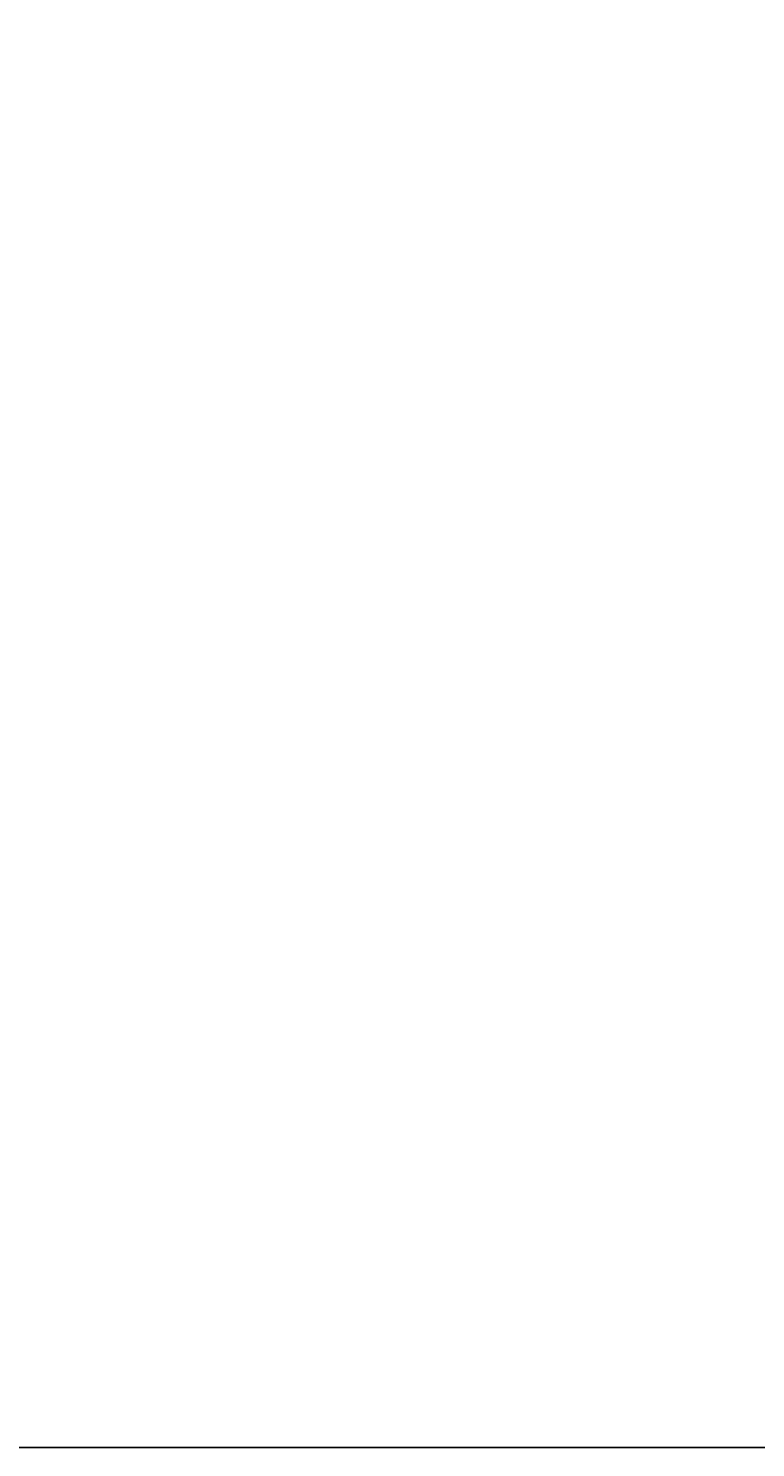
# Model space of a CAD drawing. Header units: millimetres. Extents: x -637441 to -130928, y -380379 to -53767.
# Tile 60 of 193: x -433137 to -349292, y -380379 to -216625. Entities that reach past the tile are written whole.
import ezdxf

# ---------------------------------------------------------------- set-up
doc = ezdxf.new("R2010")
doc.units = ezdxf.units.MM
doc.header["$LTSCALE"] = 10
doc.layers.add('CKTEXTY_MALE', color=7, linetype='Continuous', lineweight=25)
doc.layers.add('POPIS', color=7, linetype='Continuous')
doc.styles.add('NARROW', font='txt')

msp = doc.modelspace()

# ---------------------------------------------------------------- linework, layer by layer
at = {"layer": 'CKTEXTY_MALE'}
msp.add_lwpolyline([(-634601.617, -54078.397), (-291719.074, -54078.397), (-291719.074, -380378.814), (-634601.617, -380378.814)], close=True, dxfattribs=at)

# ---------------------------------------------------------------- texts
at = {"layer": 'POPIS', "char_height": 350, "width": 2838.66043, "attachment_point": 1, "style": 'NARROW'}
for s, insert in [('\\pi571.07;CHODBA\\P\\pi602.11;37,37 m2', (-461715.15, -236065.298)), ('\\pi1096.4;WC\\P\\pi713.6;3,81 m2', (-515374.626, -238028.739)), ('\\pi1419.3;\\P\\pi615.48;10,50 m2', (-510256.266, -264426.621)), ('\\pi571.07;CHODBA\\P\\pi596.26;45,65 m2', (-463152.175, -278711.984))]:
    msp.add_mtext(s, dxfattribs=dict(at, insert=insert))

doc.saveas('drawing.dxf')
